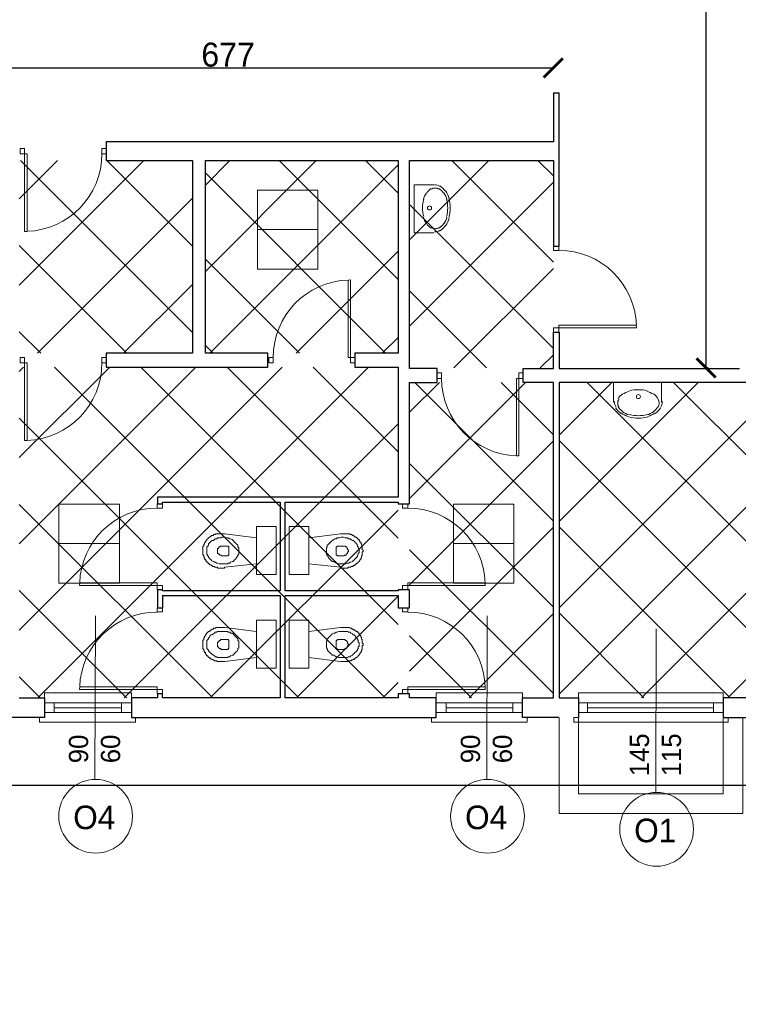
# Model space of a CAD drawing. Header units: centimetres. Extents: x -17621 to 77377, y -18613 to 66.
# Tile 13 of 173: x -15287 to -14538, y -14329 to -13304. Entities that reach past the tile are written whole.
import ezdxf

# ---------------------------------------------------------------- set-up
doc = ezdxf.new("R2010")
doc.units = ezdxf.units.CM
doc.layers.add('0-wymiarowanie rys.CAD', color=5, linetype='Continuous', lineweight=0, true_color=0x0000ff)
for name, color, linetype, lineweight in [('a_drzwi i okna', 2, 'Continuous', 0), ('a_inwentaryzacja', 141, 'Continuous', 0), ('a_wymiarowanie', 211, 'Continuous', 0), ('drzwi', 2, 'Continuous', 0), ('pomieszczenia', 191, 'Continuous', 5)]:
    doc.layers.add(name, color=color, linetype=linetype, lineweight=lineweight)
for name, color, linetype in [('PDF_A310 STOLARKA ZEWNĘTRZNA', 7, 'Continuous'), ('PDF_A720 MEBLE', 7, 'Continuous'), ('PDF_WIDOKOWA', 7, 'Continuous')]:
    doc.layers.add(name, color=color, linetype=linetype)
doc.styles.add('PDF Century Gothic', font='GOTHIC.TTF')
doc.dimstyles.new('ISO-25', dxfattribs={"dimtxt": 25, "dimasz": 20, "dimexe": 0.6, "dimexo": 0.375, "dimtad": 1, "dimdec": 0, "dimtxsty": 'PDF Century Gothic', "dimblk": 'ARCHTICK', "dimcen": 2.5, "dimadec": 1, "dimazin": 0, "dimtfac": 1, "dimtdec": 0, "dimtmove": 0, "dimatfit": 3, "dimldrblk": 'ARCHTICK', "dimfxl": 2, "dimfxlon": 1, "dimarcsym": 0})

# ---------------------------------------------------------------- blocks, each defined once
blk = doc.blocks.new('_ArchTick')
at = {"color": 0, "linetype": 'ByBlock', "const_width": 0.15}
blk.add_lwpolyline([(-0.5, -0.5), (0.5, 0.5)], dxfattribs=at)
blk = doc.blocks.new('*D360')
at = {"layer": 'a_wymiarowanie', "color": 0, "lineweight": -2, "transparency": 16777216}
for p, q in [((-15153.8, -16058.8), (-15153.8, -16061.4)), ((-15058.5, -16058.8), (-15058.5, -16061.4)), ((-15153.8, -16060.8), (-15058.5, -16060.8))]:
    blk.add_line(p, q, dxfattribs=at)
at = {"layer": 'Defpoints', "color": 0, "transparency": 16777216}
for p in [(-15058.5, 0), (-15153.8, -16019.3), (-15058.5, -16060.8)]:
    blk.add_point(p, dxfattribs=at)
at = {"layer": 'a_wymiarowanie', "color": 0, "lineweight": -2, "transparency": 16777216, "xscale": 20, "yscale": 20, "zscale": 20, "rotation": 180}
blk.add_blockref('_ArchTick', (-15153.8, -16060.8), dxfattribs=at)
at = {"layer": 'a_wymiarowanie', "color": 0, "lineweight": -2, "transparency": 16777216, "xscale": 20, "yscale": 20, "zscale": 20}
blk.add_blockref('_ArchTick', (-15058.5, -16060.8), dxfattribs=at)
at = {"layer": 'a_wymiarowanie', "color": 0, "transparency": 16777216, "insert": (-15106.1, -16047), "char_height": 25, "attachment_point": 5, "style": 'PDF Century Gothic'}
blk.add_mtext('95', dxfattribs=at)
blk = doc.blocks.new('*D387')
at = {"layer": 'a_wymiarowanie', "color": 0, "lineweight": -2, "transparency": 16777216}
for p, q in [((-14569.7, -11188.7), (-14572.3, -11188.7)), ((-14571.7, -13666.9), (-14571.7, -11188.7)), ((-14569.7, -13666.9), (-14572.3, -13666.9))]:
    blk.add_line(p, q, dxfattribs=at)
at = {"layer": 'Defpoints', "color": 0, "transparency": 16777216}
for p in [(-14571.7, -11188.7), (-14536.9, -11188.7), (-14536.9, -13666.9)]:
    blk.add_point(p, dxfattribs=at)
at = {"layer": 'a_wymiarowanie', "color": 0, "lineweight": -2, "transparency": 16777216, "xscale": 20, "yscale": 20, "zscale": 20}
for p, rotation in [((-14571.7, -11188.7), 90), ((-14571.7, -13666.9), 270)]:
    blk.add_blockref('_ArchTick', p, dxfattribs=dict(at, rotation=rotation))
at = {"layer": 'a_wymiarowanie', "color": 0, "transparency": 16777216, "insert": (-14585.5, -12427.8), "char_height": 25, "attachment_point": 5, "rotation": 90, "style": 'PDF Century Gothic'}
blk.add_mtext('2478', dxfattribs=at)
blk = doc.blocks.new('*D391')
at = {"layer": 'a_wymiarowanie', "color": 0, "lineweight": -2, "transparency": 16777216}
for p, q in [((-15408.2, -13352.7), (-15408.2, -13355.3)), ((-14730.8, -13352.7), (-14730.8, -13355.3)), ((-15408.2, -13354.7), (-14730.8, -13354.7))]:
    blk.add_line(p, q, dxfattribs=at)
at = {"layer": 'Defpoints', "color": 0, "transparency": 16777216}
for p in [(-15408.2, -13311.4), (-14730.8, -13311.4), (-14730.8, -13354.7)]:
    blk.add_point(p, dxfattribs=at)
at = {"layer": 'a_wymiarowanie', "color": 0, "lineweight": -2, "transparency": 16777216, "xscale": 20, "yscale": 20, "zscale": 20, "rotation": 180}
blk.add_blockref('_ArchTick', (-15408.2, -13354.7), dxfattribs=at)
at = {"layer": 'a_wymiarowanie', "color": 0, "lineweight": -2, "transparency": 16777216, "xscale": 20, "yscale": 20, "zscale": 20}
blk.add_blockref('_ArchTick', (-14730.8, -13354.7), dxfattribs=at)
at = {"layer": 'a_wymiarowanie', "color": 0, "transparency": 16777216, "insert": (-15069.5, -13341), "char_height": 25, "attachment_point": 5, "style": 'PDF Century Gothic'}
blk.add_mtext('677', dxfattribs=at)
blk = doc.blocks.new('*D1044')
at = {"layer": '0-wymiarowanie rys.CAD', "color": 0, "linetype": 'Continuous', "lineweight": -2, "transparency": 16777216}
for p, q in [((-15628, -14099.7), (-15628, -14102.3)), ((-12599.5, -14101.7), (-15628, -14101.7)), ((-12599.5, -14099.7), (-12599.5, -14102.3))]:
    blk.add_line(p, q, dxfattribs=at)
at = {"layer": 'Defpoints', "color": 0, "linetype": 'Continuous', "transparency": 16777216}
for p in [(-15628, -14030.7), (-12599.5, -14030.7), (-15628, -14101.7)]:
    blk.add_point(p, dxfattribs=at)
at = {"layer": '0-wymiarowanie rys.CAD', "color": 0, "linetype": 'Continuous', "lineweight": -2, "transparency": 16777216, "xscale": 20, "yscale": 20, "zscale": 20, "rotation": 180}
blk.add_blockref('_ArchTick', (-15628, -14101.7), dxfattribs=at)
at = {"layer": '0-wymiarowanie rys.CAD', "color": 0, "linetype": 'Continuous', "lineweight": -2, "transparency": 16777216, "xscale": 20, "yscale": 20, "zscale": 20}
blk.add_blockref('_ArchTick', (-12599.5, -14101.7), dxfattribs=at)
at = {"layer": '0-wymiarowanie rys.CAD', "color": 0, "linetype": 'Continuous', "lineweight": 0, "transparency": 16777216, "insert": (-14113.7, -14088), "char_height": 25, "attachment_point": 5, "style": 'PDF Century Gothic'}
blk.add_mtext('3028', dxfattribs=at)

msp = doc.modelspace()

# ---------------------------------------------------------------- hatches: boundary and pattern name
at = {"layer": 'a_inwentaryzacja', "linetype": 'Continuous', "lineweight": 5, "true_color": 0x636466, "transparency": 33554495}
h = msp.add_hatch(dxfattribs=at)
h.set_pattern_fill('ANSI37', color=251, scale=20)
h.paths.add_polyline_path([(-11942.7, -8735.2), (-9562.8, -8735.2), (-9562.8, -10514.9), (-11942.7, -10514.9)])
h.paths.add_polyline_path([(-14516.6, -10443.7), (-13890.1, -10443.7), (-13890.1, -11008.7), (-14516.6, -11008.7)])
h.paths.add_polyline_path([(-14516.6, -11036.6), (-13890.1, -11036.6), (-13890.1, -11601.6), (-14516.6, -11601.6)])
h.paths.add_polyline_path([(-14516.6, -11621.1), (-13890.1, -11621.1), (-13890.1, -12231), (-14516.6, -12231)])
h.paths.add_polyline_path([(-14516.6, -12251.4), (-14216.9, -12251.4), (-14216.9, -12669.6), (-14516.6, -12669.6)])
h.paths.add_polyline_path([(-14206.7, -12251.4), (-13890.1, -12251.4), (-13890.1, -12833.3), (-14206.7, -12833.3)])
h.paths.add_polyline_path([(-14516.6, -12681.5), (-14216.9, -12681.5), (-14216.9, -12833.3), (-14516.6, -12833.3)])
h.paths.add_polyline_path([(-15607.6, -12251.4), (-15607.6, -12831.3), (-15046.6, -12831.3), (-15046.6, -12431.7), (-14730.8, -12431.7), (-14730.8, -12251.4)])
h.paths.add_polyline_path([(-15034.7, -12443.6), (-14730.8, -12443.6), (-14730.8, -12831.3), (-15034.7, -12831.3)], flags=17)
h.paths.add_polyline_path([(-15607.6, -12851.6), (-14730.8, -12851.6), (-14730.8, -13111.3), (-15607.6, -13111.3)])
h.paths.add_polyline_path([(-15607.6, -11651.1), (-14730.8, -11651.1), (-14730.8, -12231), (-15607.6, -12231)])
h.paths.add_polyline_path([(-15607.6, -11343.7), (-14730.8, -11343.7), (-14730.8, -11631.6), (-15607.6, -11631.6)])
h.paths.add_polyline_path([(-15106.7, -13651.7), (-15287, -13651.7), (-15287, -13451.1), (-15106.7, -13451.1)])
h.paths.add_polyline_path([(-15093.2, -13451.1), (-14892.5, -13451.1), (-14892.5, -13651.7), (-15093.2, -13651.7)])
h.paths.add_polyline_path([(-14880.6, -13451.1), (-14730.8, -13451.1), (-14730.8, -13666.9), (-14880.6, -13666.9)])
h.paths.add_polyline_path([(-14892.5, -13666.1), (-15287, -13666.1), (-15287, -14010.4), (-14892.5, -14010.4)])
h.paths.add_polyline_path([(-14880.6, -13682.1), (-14730.8, -13682.1), (-14730.8, -14010.4), (-14880.6, -14010.4)])
h.paths.add_polyline_path([(-13537.5, -13682.1), (-14724.9, -13682.1), (-14724.9, -14010.4), (-13537.5, -14010.4)])
h.paths.add_polyline_path([(-12653.2, -11036.6), (-13885, -11036.6), (-13885, -11601.6), (-12653.2, -11601.6)])
h.paths.add_polyline_path([(-13885, -10443.7), (-12663.2, -10443.7), (-12663.2, -11008.7), (-13885, -11008.7)])
h.paths.add_polyline_path([(-13885, -11621.1), (-13174.6, -11621.1), (-13174.6, -12231), (-13885, -12231)])
h.paths.add_polyline_path([(-13169.5, -11621.1), (-12663.2, -11621.1), (-12663.2, -12231), (-13169.5, -12231)])
h.paths.add_polyline_path([(-13461.6, -12251.4), (-12648.2, -12251.4), (-12648.2, -12461.2), (-13461.6, -12461.2)])
h.paths.add_polyline_path([(-13878.2, -12251.4), (-13466.7, -12251.4), (-13466.7, -12833.3), (-13878.2, -12833.3)])
h.paths.add_polyline_path([(-13461.6, -12466.4), (-12868.1, -12466.4), (-12868.1, -12833.3), (-13461.6, -12833.3)])
h.paths.add_polyline_path([(-12856.3, -12466.4), (-12648.2, -12466.4), (-12648.2, -12833.3), (-12856.3, -12833.3)])
h.paths.add_polyline_path([(-14258.9, -12853.6), (-13890.1, -12853.6), (-13890.1, -13431.6), (-14258.9, -13431.6)])
h.paths.add_polyline_path([(-13878.2, -12853.6), (-13283, -12853.6), (-13283, -13431.6), (-13878.2, -13431.6)])
h.paths.add_polyline_path([(-13277.9, -12853.6), (-12648.2, -12853.6), (-12648.2, -13431.6), (-13277.9, -13431.6)])
h.paths.add_polyline_path([(-9236.8, -15998), (-8361.4, -15998), (-8361.4, -16573.6), (-9236.8, -16573.6)])
h.paths.add_polyline_path([(-8043, -15998), (-7163.3, -15998), (-7163.3, -16573.6), (-8043, -16573.6)])
h.paths.add_polyline_path([(-8336.8, -15998), (-8054.9, -15998), (-8054.9, -16573.6), (-8336.8, -16573.6)])
h.paths.add_polyline_path([(-8631.4, -15413.6), (-8054.9, -15413.6), (-8054.9, -15698.1), (-8631.4, -15698.1)])
h.paths.add_polyline_path([(-9230.9, -15413.6), (-8655.1, -15413.6), (-8655.1, -15698.1), (-9230.9, -15698.1)])
h.paths.add_polyline_path([(-9831.2, -15413.6), (-9255.4, -15413.6), (-9255.4, -15698.1), (-9831.2, -15698.1)])
h.paths.add_polyline_path([(-10437.4, -15413.6), (-9854.9, -15413.6), (-9854.9, -15698.1), (-10437.4, -15698.1)])
h.paths.add_polyline_path([(-9287.7, -15590.6), (-9287.7, -15520.2), (-9341.7, -15520.2), (-9341.7, -15590.6)], flags=16)
h.paths.add_polyline_path([(-10437.4, -12370.7), (-9854.9, -12370.7), (-9854.9, -12655.2), (-10437.4, -12655.2)])
h.paths.add_polyline_path([(-9831.2, -12370.7), (-9255.4, -12370.7), (-9255.4, -12655.2), (-9831.2, -12655.2)])
h.paths.add_polyline_path([(-9230.9, -12370.7), (-8650.1, -12370.7), (-8650.1, -12655.2), (-9230.9, -12655.2)])
h.paths.add_polyline_path([(-9236.8, -12955.1), (-8361.4, -12955.1), (-8361.4, -13531.5), (-9236.8, -13531.5)])
h.paths.add_polyline_path([(-8336.8, -12955.1), (-8054.9, -12955.1), (-8054.9, -13531.5), (-8336.8, -13531.5)])
h.paths.add_polyline_path([(-8043, -12955.1), (-7161.9, -12955.1), (-7161.9, -13531.7), (-8043, -13531.7)])
h.paths.add_polyline_path([(-3821.8, -15182.8), (-3577.7, -15182.8), (-3577.7, -15313.5), (-3821.8, -15313.5)])

# ---------------------------------------------------------------- linework, layer by layer
at = {"layer": 'a_drzwi i okna'}
for p, q in [((-15207.7, -13925), (-15208.2, -14095.1)), ((-14799.6, -13925), (-14800.1, -14095.1)), ((-14623.6, -13938.6), (-14624, -14108.7))]:
    msp.add_line(p, q, dxfattribs=at)
for centre in [(-15207.5, -14133.6), (-14799.4, -14133.6), (-14623.3, -14147.2)]:
    msp.add_circle(centre, 38.4, dxfattribs=at)
at = {"layer": 'a_inwentaryzacja', "linetype": 'Continuous', "lineweight": 25}
msp.add_line((-14730.8, -13380.7), (-14724.9, -13380.7), dxfattribs=at)
at = {"layer": 'a_inwentaryzacja', "lineweight": 25}
for p, q in [((-14730.8, -13380.7), (-14730.8, -13431.6)), ((-14724.9, -13540.1), (-14724.9, -13380.7)), ((-14730.8, -13431.6), (-15196.5, -13431.6)), ((-15196.5, -13431.6), (-15196.5, -13451.1)), ((-15196.5, -13451.1), (-15106.7, -13451.1)), ((-15106.7, -13451.1), (-15106.7, -13651.7)), ((-15093.2, -13651.7), (-15093.2, -13451.1)), ((-15093.2, -13451.1), (-14892.5, -13451.1)), ((-14892.5, -13451.1), (-14892.5, -13651.7)), ((-14880.6, -13667.7), (-14880.6, -13451.1)), ((-14880.6, -13451.1), (-14730.8, -13451.1)), ((-14730.8, -13451.1), (-14730.8, -13540.1)), ((-14730.8, -13540.1), (-14724.9, -13540.1)), ((-14730.8, -13667.7), (-14730.8, -13629.7)), ((-14730.8, -13629.7), (-14724.9, -13629.7)), ((-14724.9, -13629.7), (-14724.9, -13667.7)), ((-15106.7, -13651.7), (-15196.5, -13651.7)), ((-15196.5, -13651.7), (-15196.5, -13666.1)), ((-15028, -13651.7), (-15093.2, -13651.7)), ((-15028, -13666.1), (-15028, -13651.7)), ((-14892.5, -13651.7), (-14937.4, -13651.7)), ((-14937.4, -13651.7), (-14937.4, -13666.1)), ((-15196.5, -13666.1), (-15028, -13666.1)), ((-14937.4, -13666.1), (-14892.5, -13666.1)), ((-14892.5, -13666.1), (-14892.5, -13801.6)), ((-14851.9, -13667.7), (-14880.6, -13667.7)), ((-14851.9, -13682.1), (-14851.9, -13667.7)), ((-14762.1, -13682.1), (-14762.1, -13667.7)), ((-14762.1, -13667.7), (-14730.8, -13667.7)), ((-14730.8, -13667.7), (-14730.8, -13666.1)), ((-14724.9, -13666.1), (-14724.9, -13667.7)), ((-14724.9, -13667.7), (-14536.9, -13667.7)), ((-14880.6, -13808.4), (-14880.6, -13682.1)), ((-14880.6, -13682.1), (-14851.9, -13682.1)), ((-14730.8, -13682.1), (-14762.1, -13682.1)), ((-14730.8, -14010.4), (-14730.8, -13682.1)), ((-14454.8, -13682.1), (-14724.9, -13682.1)), ((-14724.9, -13682.1), (-14724.9, -14010.4)), ((-14892.5, -13801.6), (-15143.1, -13801.6)), ((-15143.1, -13801.6), (-15143.1, -13808.4)), ((-15143.1, -13808.4), (-15138, -13808.4)), ((-15138, -13808.4), (-15138, -13806.7)), ((-15138, -13806.7), (-15015.3, -13806.7)), ((-15015.3, -13806.7), (-15015.3, -13899)), ((-15010.2, -13899), (-15010.2, -13806.7)), ((-15010.2, -13806.7), (-14892.5, -13806.7)), ((-14892.5, -13806.7), (-14892.5, -13808.4)), ((-14892.5, -13808.4), (-14880.6, -13808.4)), ((-15138, -13898), (-15143.1, -13898)), ((-15143.1, -13898), (-15143.1, -13916.6)), ((-15137.7, -13899), (-15137.7, -13898)), ((-15015.3, -13899), (-15137.7, -13899)), ((-15137.7, -13904), (-15015.3, -13904)), ((-15137.7, -13904), (-15137.7, -13916.6)), ((-15015.3, -13904), (-15015.3, -14010.4)), ((-14892.5, -13899), (-15010.2, -13899)), ((-15010.2, -14010.4), (-15010.2, -13904)), ((-15010.2, -13904), (-14892.5, -13904)), ((-14880.6, -13898), (-14892.5, -13898)), ((-14892.5, -13898), (-14892.5, -13899)), ((-14892.5, -13904), (-14892.5, -13916.6)), ((-14880.6, -13916.6), (-14880.6, -13898)), ((-15143.1, -13916.6), (-15138, -13916.6)), ((-14892.5, -13916.6), (-14880.6, -13916.6)), ((-15138, -14006.2), (-15143.1, -14006.2)), ((-15143.1, -14006.2), (-15143.1, -14010.4)), ((-15138, -14010.4), (-15138, -14006.2)), ((-14880.6, -14006.2), (-14892.5, -14006.2)), ((-14892.5, -14006.2), (-14892.5, -14010.4)), ((-14880.6, -14010.4), (-14880.6, -14006.2)), ((-15287, -14010.4), (-15260.8, -14010.4)), ((-15260.8, -14010.4), (-15260.8, -14030.7)), ((-15143.1, -14010.4), (-15170.2, -14010.4)), ((-15170.2, -14010.4), (-15170.2, -14030.7)), ((-15015.3, -14010.4), (-15138, -14010.4)), ((-14892.5, -14010.4), (-15010.2, -14010.4)), ((-14852.7, -14010.4), (-14880.6, -14010.4)), ((-14852.7, -14030.7), (-14852.7, -14010.4)), ((-14763, -14030.7), (-14763, -14010.4)), ((-14763, -14010.4), (-14730.8, -14010.4)), ((-14724.9, -14010.4), (-14707.1, -14010.4)), ((-14707.1, -14010.4), (-14704.5, -14010.4)), ((-14704.5, -14010.4), (-14704.5, -14030.7)), ((-15260.8, -14030.7), (-15312.4, -14030.7)), ((-15170.2, -14030.7), (-14852.7, -14030.7)), ((-14724.9, -14030.7), (-14763, -14030.7))]:
    msp.add_line(p, q, dxfattribs=at)
msp.add_lwpolyline([(-14553.8, -14030.7), (-14404.8, -14030.7), (-14404.8, -14010.4), (-14553.8, -14010.4)], close=True, dxfattribs=at)
at = {"layer": 'drzwi'}
for points in [[(-15281.6, -13444.2), (-15286.1, -13444.2), (-15286.1, -13438.5), (-15281.6, -13438.5), (-15281.6, -13444.2), (-15278.9, -13444.2), (-15278.9, -13524.8), (-15281.6, -13524.8), (-15281.6, -13444.2)], [(-14941.9, -13656.1), (-14937.4, -13656.1), (-14937.4, -13661.8), (-14941.9, -13661.8), (-14941.9, -13656.1), (-14944.5, -13656.1), (-14944.5, -13575.5), (-14941.9, -13575.4), (-14941.9, -13656.1)], [(-14725, -13625.2), (-14725, -13629.7), (-14730.7, -13629.7), (-14730.7, -13625.2), (-14725, -13625.2), (-14725, -13622.6), (-14644.4, -13622.6), (-14644.3, -13625.2), (-14725, -13625.2)], [(-15281.6, -13661.8), (-15286.1, -13661.8), (-15286.1, -13656.1), (-15281.6, -13656.1), (-15281.6, -13661.8), (-15278.9, -13661.8), (-15278.9, -13742.4), (-15281.6, -13742.4), (-15281.6, -13661.8)], [(-14766.6, -13677.8), (-14762.1, -13677.8), (-14762.1, -13672.1), (-14766.6, -13672.1), (-14766.6, -13677.8), (-14769.3, -13677.8), (-14769.3, -13758.4), (-14766.6, -13758.4), (-14766.6, -13677.8)], [(-15143.4, -13893.5), (-15143.4, -13898), (-15137.7, -13898), (-15137.7, -13893.5), (-15143.4, -13893.5), (-15143.4, -13890.8), (-15224, -13890.8), (-15224.1, -13893.5), (-15143.4, -13893.5)], [(-14882.3, -13893.5), (-14882.3, -13898), (-14888, -13898), (-14888, -13893.5), (-14882.3, -13893.5), (-14882.3, -13890.8), (-14801.7, -13890.8), (-14801.7, -13893.5), (-14882.3, -13893.5)], [(-15143.4, -14001.7), (-15143.4, -14006.2), (-15137.7, -14006.2), (-15137.7, -14001.7), (-15143.4, -14001.7), (-15143.4, -13999), (-15224, -13999), (-15224.1, -14001.7), (-15143.4, -14001.7)], [(-14882.3, -14001.7), (-14882.3, -14006.2), (-14888, -14006.2), (-14888, -14001.7), (-14882.3, -14001.7), (-14882.3, -13999), (-14801.7, -13999), (-14801.7, -14001.7), (-14882.3, -14001.7)]]:
    msp.add_lwpolyline(points, dxfattribs=at)
for points in [[(-15200.9, -13444.2), (-15196.5, -13444.2), (-15196.5, -13438.5), (-15200.9, -13438.5)], [(-14725, -13544.6), (-14725, -13540.1), (-14730.7, -13540.1), (-14730.7, -13544.6)], [(-15200.9, -13661.8), (-15196.5, -13661.8), (-15196.5, -13656.1), (-15200.9, -13656.1)], [(-15022.5, -13656.1), (-15027, -13656.1), (-15027, -13661.8), (-15022.5, -13661.8)], [(-14847.2, -13677.8), (-14851.7, -13677.8), (-14851.7, -13672.1), (-14847.2, -13672.1)], [(-15143.4, -13812.9), (-15143.4, -13808.4), (-15137.7, -13808.4), (-15137.7, -13812.9)], [(-14882.3, -13812.9), (-14882.3, -13808.4), (-14888, -13808.4), (-14888, -13812.9)], [(-15143.4, -13921), (-15143.4, -13916.6), (-15137.7, -13916.6), (-15137.7, -13921)], [(-14882.3, -13921), (-14882.3, -13916.6), (-14888, -13916.6), (-14888, -13921)]]:
    msp.add_lwpolyline(points, close=True, dxfattribs=at)
for centre, start, end in [((-15281.5, -13444.3), 271.8363, 0.1055), ((-14724.8, -13625.1), 1.8363, 90.1055), ((-14942, -13655.9), 91.8363, 180.1055), ((-15281.5, -13661.9), 271.8363, 0.1055), ((-14766.7, -13677.9), 179.8945, 268.1637), ((-15143.6, -13893.4), 89.8945, 178.1637), ((-14882.2, -13893.4), 1.8363, 90.1055), ((-15143.6, -14001.6), 89.8945, 178.1637), ((-14882.2, -14001.6), 1.8363, 90.1055)]:
    msp.add_arc(centre, 80.5, start, end, dxfattribs=at)
at = {"layer": 'PDF_A310 STOLARKA ZEWNĘTRZNA', "lineweight": 5}
for points in [[(-15260.8, -14005.3), (-15260.8, -14030.7), (-15265.9, -14030.7), (-15265.9, -14035.8), (-15170.2, -14035.8), (-15166, -14035.8), (-15166, -14030.7), (-15170.2, -14030.7), (-15170.2, -14005.3)], [(-14852.7, -14005.3), (-14852.7, -14030.7), (-14857.8, -14030.7), (-14857.8, -14035.8), (-14763, -14035.8), (-14757.9, -14035.8), (-14757.9, -14030.7), (-14763, -14030.7), (-14763, -14005.3)], [(-14704.5, -14005.3), (-14704.5, -14030.7), (-14709.6, -14030.7), (-14709.6, -14035.8), (-14553.8, -14035.8), (-14548.8, -14035.8), (-14548.8, -14030.7), (-14553.8, -14030.7), (-14553.8, -14005.3)], [(-15260.8, -14015.5), (-15250.6, -14015.5), (-15180.4, -14015.5), (-15170.2, -14015.5), (-15170.2, -14025.7), (-15180.4, -14025.7), (-15250.6, -14025.7), (-15260.8, -14025.7)], [(-14852.7, -14015.5), (-14842.5, -14015.5), (-14773.1, -14015.5), (-14763, -14015.5), (-14763, -14025.7), (-14773.1, -14025.7), (-14842.5, -14025.7), (-14852.7, -14025.7)], [(-14704.5, -14015.5), (-14695.2, -14015.5), (-14564, -14015.5), (-14553.8, -14015.5), (-14553.8, -14025.7), (-14564, -14025.7), (-14695.2, -14025.7), (-14704.5, -14025.7)]]:
    msp.add_lwpolyline(points, close=True, dxfattribs=at)
for points in [[(-15250.6, -14025.7), (-15250.6, -14015.5)], [(-15180.4, -14025.7), (-15180.4, -14015.5)], [(-14842.5, -14025.7), (-14842.5, -14015.5)], [(-14773.1, -14025.7), (-14773.1, -14015.5)], [(-14695.2, -14025.7), (-14695.2, -14015.5)], [(-14564, -14025.7), (-14564, -14015.5)], [(-15250.6, -14020.6), (-15180.4, -14020.6)], [(-14842.5, -14020.6), (-14773.1, -14020.6)], [(-14695.2, -14020.6), (-14564, -14020.6)]]:
    msp.add_lwpolyline(points, dxfattribs=at)
at = {"layer": 'PDF_A720 MEBLE', "lineweight": 0}
for points in [[(-14855.2, -13476.5), (-14875.6, -13476.5), (-14875.6, -13526.4), (-14855.2, -13526.4)], [(-14668.1, -13702.5), (-14668.1, -13682.1), (-14618.2, -13682.1), (-14618.2, -13702.5)]]:
    msp.add_lwpolyline(points, dxfattribs=at)
for points in [[(-14849.7, -13480.9, 0.138478), (-14853.9, -13479.7, 0.138478), (-14858.1, -13480.9)], [(-14865.8, -13491.4, 0.068248), (-14867, -13500.5, 0.068272), (-14865.8, -13509.5)], [(-14842, -13509.4, 0.068272), (-14840.8, -13500.4, 0.068272), (-14842, -13491.4)], [(-14839.6, -13510.4, 0.068273), (-14838.2, -13500.4, 0.068273), (-14839.6, -13490.5)], [(-14858.1, -13520.8, 0.138478), (-14853.9, -13522, 0.138478), (-14849.7, -13520.8)], [(-14633.2, -13690.8, 0.068272), (-14642.2, -13689.6, 0.068272), (-14651.2, -13690.8)], [(-14662.6, -13699.4, 0.138479), (-14663.8, -13703.6, 0.138478), (-14662.6, -13707.8)], [(-14621.8, -13707.8, 0.138478), (-14620.6, -13703.6, 0.138478), (-14621.8, -13699.4)], [(-14652.1, -13717.9, 0.068248), (-14642.2, -13719.2, 0.068273), (-14632.3, -13717.9)], [(-14651.2, -13715.5, 0.068248), (-14642.2, -13716.7, 0.068272), (-14633.2, -13715.5)]]:
    msp.add_lwpolyline(points, format="xyb", dxfattribs=at)
for points in [[(-15039.8, -13832.1), (-15039.8, -13882), (-15019.5, -13882), (-15019.5, -13832.1)], [(-14985.6, -13832.1), (-14985.6, -13882), (-15006, -13882), (-15006, -13832.1)], [(-15039.8, -13871), (-15072.8, -13874.4), (-15073.7, -13875.3), (-15074.5, -13875.3), (-15075.4, -13875.3), (-15076.2, -13875.3), (-15077.1, -13875.3), (-15077.9, -13875.3), (-15078.8, -13875.3), (-15079.6, -13875.3), (-15080.5, -13875.3), (-15080.5, -13874.4), (-15081.3, -13874.4), (-15082.2, -13874.4), (-15083, -13874.4), (-15083.8, -13874.4), (-15083.8, -13873.6), (-15084.7, -13873.6), (-15085.5, -13873.6), (-15086.4, -13872.7), (-15087.2, -13872.7), (-15087.2, -13871.9), (-15088.1, -13871.9), (-15088.9, -13871.9), (-15088.9, -13871), (-15089.8, -13871), (-15089.8, -13870.2), (-15090.6, -13870.2), (-15090.6, -13869.3), (-15091.5, -13869.3), (-15091.5, -13868.5), (-15092.3, -13868.5), (-15092.3, -13867.6), (-15093.2, -13866.8), (-15093.2, -13865.9), (-15094, -13865.9), (-15094, -13865.1), (-15094, -13864.3), (-15094.9, -13864.3), (-15094.9, -13863.4), (-15094.9, -13862.6), (-15094.9, -13861.7), (-15095.7, -13861.7), (-15095.7, -13860.9), (-15095.7, -13860), (-15095.7, -13859.2), (-15095.7, -13858.3), (-15095.7, -13857.5), (-15095.7, -13856.6), (-15095.7, -13855.8), (-15095.7, -13854.9), (-15095.7, -13854.1), (-15095.7, -13853.2), (-15095.7, -13852.4), (-15094.9, -13852.4), (-15094.9, -13851.6), (-15094.9, -13850.7), (-15094, -13849.9), (-15094, -13849), (-15093.2, -13848.2), (-15093.2, -13847.3), (-15092.3, -13847.3), (-15092.3, -13846.5), (-15091.5, -13845.6), (-15090.6, -13844.8), (-15089.8, -13843.9), (-15088.9, -13843.1), (-15088.1, -13843.1), (-15088.1, -13842.2), (-15087.2, -13842.2), (-15086.4, -13841.4), (-15085.5, -13841.4), (-15084.7, -13841.4), (-15084.7, -13840.5), (-15083.8, -13840.5), (-15083, -13840.5), (-15082.2, -13839.7), (-15081.3, -13839.7), (-15080.5, -13839.7), (-15079.6, -13839.7), (-15078.8, -13839.7), (-15077.9, -13839.7), (-15077.1, -13839.7), (-15076.2, -13839.7), (-15075.4, -13839.7), (-15074.5, -13839.7), (-15073.7, -13839.7), (-15072.8, -13839.7), (-15039.8, -13843.9)], [(-15058.4, -13857.5), (-15058.4, -13855.8), (-15058.4, -13854.9), (-15058.4, -13854.1), (-15059.3, -13853.2), (-15059.3, -13851.6), (-15060.1, -13850.7), (-15061, -13849.9), (-15061.8, -13849), (-15062.7, -13848.2), (-15063.5, -13847.3), (-15064.4, -13846.5), (-15065.2, -13845.6), (-15066.9, -13844.8), (-15067.8, -13844.8), (-15069.5, -13843.9), (-15070.3, -13843.9), (-15072, -13843.9), (-15072.8, -13843.1), (-15074.5, -13843.1), (-15076.2, -13843.1), (-15077.1, -13843.9), (-15078.8, -13843.9), (-15080.5, -13843.9), (-15081.3, -13844.8), (-15083, -13844.8), (-15083.8, -13845.6), (-15084.7, -13846.5), (-15086.4, -13846.5), (-15087.2, -13847.3), (-15088.1, -13848.2), (-15088.9, -13849), (-15089.8, -13849.9), (-15089.8, -13851.6), (-15090.6, -13852.4), (-15091.5, -13853.2), (-15091.5, -13854.1), (-15091.5, -13855.8), (-15091.5, -13856.6), (-15091.5, -13857.5), (-15091.5, -13859.2), (-15091.5, -13860), (-15091.5, -13860.9), (-15090.6, -13862.6), (-15089.8, -13863.4), (-15089.8, -13864.3), (-15088.9, -13865.1), (-15088.1, -13865.9), (-15087.2, -13866.8), (-15086.4, -13867.6), (-15084.7, -13868.5), (-15083.8, -13869.3), (-15083, -13869.3), (-15081.3, -13870.2), (-15080.5, -13870.2), (-15078.8, -13871), (-15077.1, -13871), (-15076.2, -13871), (-15074.5, -13871), (-15072.8, -13871), (-15072, -13871), (-15070.3, -13871), (-15069.5, -13870.2), (-15067.8, -13870.2), (-15066.9, -13869.3), (-15065.2, -13868.5), (-15064.4, -13868.5), (-15063.5, -13867.6), (-15062.7, -13866.8), (-15061.8, -13865.9), (-15061, -13865.1), (-15060.1, -13863.4), (-15059.3, -13862.6), (-15059.3, -13861.7), (-15058.4, -13860.9), (-15058.4, -13859.2), (-15058.4, -13858.3)], [(-14985.6, -13871), (-14952.6, -13874.4), (-14951.8, -13875.3), (-14950.9, -13875.3), (-14950.1, -13875.3), (-14949.2, -13875.3), (-14948.4, -13875.3), (-14947.5, -13875.3), (-14946.7, -13875.3), (-14945.8, -13875.3), (-14945, -13875.3), (-14944.1, -13874.4), (-14943.3, -13874.4), (-14942.5, -13874.4), (-14941.6, -13874.4), (-14941.6, -13873.6), (-14940.8, -13873.6), (-14939.9, -13873.6), (-14939.1, -13873.6), (-14939.1, -13872.7), (-14938.2, -13872.7), (-14937.4, -13871.9), (-14936.5, -13871.9), (-14936.5, -13871), (-14935.7, -13871), (-14935.7, -13870.2), (-14934.8, -13870.2), (-14934, -13869.3), (-14933.1, -13868.5), (-14933.1, -13867.6), (-14932.3, -13867.6), (-14932.3, -13866.8), (-14931.4, -13865.9), (-14931.4, -13865.1), (-14930.6, -13865.1), (-14930.6, -13864.3), (-14930.6, -13863.4), (-14930.6, -13862.6), (-14929.8, -13862.6), (-14929.8, -13861.7), (-14929.8, -13860.9), (-14929.8, -13860), (-14929.8, -13859.2), (-14929.8, -13858.3), (-14928.9, -13858.3), (-14928.9, -13857.5), (-14928.9, -13856.6), (-14929.8, -13855.8), (-14929.8, -13854.9), (-14929.8, -13854.1), (-14929.8, -13853.2), (-14929.8, -13852.4), (-14929.8, -13851.6), (-14930.6, -13851.6), (-14930.6, -13850.7), (-14930.6, -13849.9), (-14931.4, -13849), (-14931.4, -13848.2), (-14932.3, -13848.2), (-14932.3, -13847.3), (-14933.1, -13846.5), (-14933.1, -13845.6), (-14934, -13845.6), (-14934, -13844.8), (-14934.8, -13844.8), (-14934.8, -13843.9), (-14935.7, -13843.9), (-14935.7, -13843.1), (-14936.5, -13843.1), (-14937.4, -13843.1), (-14937.4, -13842.2), (-14938.2, -13842.2), (-14939.1, -13841.4), (-14939.9, -13841.4), (-14940.8, -13840.5), (-14941.6, -13840.5), (-14942.5, -13840.5), (-14942.5, -13839.7), (-14943.3, -13839.7), (-14944.1, -13839.7), (-14945, -13839.7), (-14945.8, -13839.7), (-14946.7, -13839.7), (-14947.5, -13839.7), (-14948.4, -13839.7), (-14949.2, -13839.7), (-14950.1, -13839.7), (-14950.9, -13839.7), (-14951.8, -13839.7), (-14952.6, -13839.7), (-14985.6, -13843.9)], [(-14967, -13857.5), (-14967, -13855.8), (-14967, -13854.9), (-14967, -13854.1), (-14966.2, -13853.2), (-14966.2, -13851.6), (-14965.3, -13850.7), (-14964.5, -13849.9), (-14963.6, -13849), (-14962.8, -13848.2), (-14961.9, -13847.3), (-14961.1, -13846.5), (-14959.4, -13845.6), (-14958.5, -13844.8), (-14956.8, -13844.8), (-14956, -13843.9), (-14954.3, -13843.9), (-14953.5, -13843.9), (-14951.8, -13843.1), (-14950.9, -13843.1), (-14949.2, -13843.1), (-14947.5, -13843.9), (-14946.7, -13843.9), (-14945, -13843.9), (-14944.1, -13844.8), (-14942.5, -13844.8), (-14941.6, -13845.6), (-14939.9, -13846.5), (-14939.1, -13846.5), (-14938.2, -13847.3), (-14937.4, -13848.2), (-14936.5, -13849), (-14935.7, -13849.9), (-14934.8, -13851.6), (-14934.8, -13852.4), (-14934, -13853.2), (-14934, -13854.1), (-14933.1, -13855.8), (-14933.1, -13856.6), (-14933.1, -13857.5), (-14933.1, -13859.2), (-14934, -13860), (-14934, -13860.9), (-14934.8, -13862.6), (-14934.8, -13863.4), (-14935.7, -13864.3), (-14936.5, -13865.1), (-14937.4, -13865.9), (-14938.2, -13866.8), (-14939.1, -13867.6), (-14939.9, -13868.5), (-14941.6, -13869.3), (-14942.5, -13869.3), (-14944.1, -13870.2), (-14945, -13870.2), (-14946.7, -13871), (-14947.5, -13871), (-14949.2, -13871), (-14950.9, -13871), (-14951.8, -13871), (-14953.5, -13871), (-14954.3, -13871), (-14956, -13870.2), (-14956.8, -13870.2), (-14958.5, -13869.3), (-14959.4, -13868.5), (-14961.1, -13868.5), (-14961.9, -13867.6), (-14962.8, -13866.8), (-14963.6, -13865.9), (-14964.5, -13865.1), (-14965.3, -13863.4), (-14966.2, -13862.6), (-14966.2, -13861.7), (-14967, -13860.9), (-14967, -13859.2), (-14967, -13858.3)], [(-15068.6, -13856.6), (-15068.6, -13854.1), (-15068.6, -13853.2), (-15069.5, -13852.4), (-15070.3, -13852.4), (-15075.4, -13852.4), (-15076.2, -13852.4), (-15077.1, -13852.4), (-15077.9, -13852.4), (-15077.9, -13853.2), (-15078.8, -13853.2), (-15079.6, -13854.1), (-15079.6, -13854.9), (-15080.5, -13854.9), (-15080.5, -13855.8), (-15080.5, -13856.6), (-15080.5, -13857.5), (-15080.5, -13858.3), (-15080.5, -13859.2), (-15080.5, -13860), (-15079.6, -13860), (-15079.6, -13860.9), (-15078.8, -13860.9), (-15077.9, -13861.7), (-15077.1, -13861.7), (-15076.2, -13862.6), (-15075.4, -13862.6), (-15070.3, -13862.6), (-15069.5, -13862.6), (-15069.5, -13861.7), (-15068.6, -13861.7), (-15068.6, -13860.9), (-15068.6, -13860)], [(-14956.8, -13856.6), (-14956.8, -13854.1), (-14956.8, -13853.2), (-14956, -13853.2), (-14956, -13852.4), (-14955.2, -13852.4), (-14954.3, -13852.4), (-14949.2, -13852.4), (-14948.4, -13852.4), (-14947.5, -13852.4), (-14946.7, -13853.2), (-14945.8, -13853.2), (-14945.8, -13854.1), (-14945, -13854.9), (-14945, -13855.8), (-14944.1, -13856.6), (-14944.1, -13857.5), (-14944.1, -13858.3), (-14945, -13858.3), (-14945, -13859.2), (-14945, -13860), (-14945.8, -13860), (-14945.8, -13860.9), (-14946.7, -13860.9), (-14946.7, -13861.7), (-14947.5, -13861.7), (-14948.4, -13861.7), (-14948.4, -13862.6), (-14949.2, -13862.6), (-14954.3, -13862.6), (-14955.2, -13862.6), (-14956, -13862.6), (-14956, -13861.7), (-14956.8, -13861.7), (-14956.8, -13860.9), (-14956.8, -13860)], [(-15039.8, -13968.4), (-15072.8, -13972.6), (-15073.7, -13972.6), (-15074.5, -13972.6), (-15075.4, -13972.6), (-15076.2, -13972.6), (-15077.1, -13972.6), (-15077.9, -13972.6), (-15078.8, -13972.6), (-15079.6, -13972.6), (-15080.5, -13972.6), (-15081.3, -13972.6), (-15081.3, -13971.8), (-15082.2, -13971.8), (-15083, -13971.8), (-15083.8, -13971.8), (-15084.7, -13970.9), (-15085.5, -13970.9), (-15086.4, -13970.1), (-15087.2, -13970.1), (-15088.1, -13969.2), (-15088.9, -13969.2), (-15088.9, -13968.4), (-15089.8, -13968.4), (-15089.8, -13967.5), (-15090.6, -13967.5), (-15090.6, -13966.7), (-15091.5, -13966.7), (-15091.5, -13965.9), (-15092.3, -13965.9), (-15092.3, -13965), (-15093.2, -13965), (-15093.2, -13964.2), (-15093.2, -13963.3), (-15094, -13963.3), (-15094, -13962.5), (-15094, -13961.6), (-15094.9, -13961.6), (-15094.9, -13960.8), (-15094.9, -13959.9), (-15095.7, -13959.1), (-15095.7, -13958.2), (-15095.7, -13957.4), (-15095.7, -13956.5), (-15095.7, -13955.7), (-15095.7, -13954.8), (-15095.7, -13954), (-15095.7, -13953.2), (-15095.7, -13952.3), (-15095.7, -13951.5), (-15095.7, -13950.6), (-15094.9, -13949.8), (-15094.9, -13948.9), (-15094.9, -13948.1), (-15094, -13947.2), (-15094, -13946.4), (-15093.2, -13945.5), (-15093.2, -13944.7), (-15092.3, -13944.7), (-15092.3, -13943.8), (-15091.5, -13943), (-15090.6, -13942.1), (-15089.8, -13941.3), (-15088.9, -13941.3), (-15088.9, -13940.5), (-15088.1, -13940.5), (-15087.2, -13939.6), (-15086.4, -13939.6), (-15086.4, -13938.8), (-15085.5, -13938.8), (-15084.7, -13938.8), (-15084.7, -13937.9), (-15083.8, -13937.9), (-15083, -13937.9), (-15082.2, -13937.9), (-15082.2, -13937.1), (-15081.3, -13937.1), (-15080.5, -13937.1), (-15079.6, -13937.1), (-15078.8, -13937.1), (-15077.9, -13937.1), (-15077.1, -13937.1), (-15076.2, -13937.1), (-15075.4, -13937.1), (-15074.5, -13937.1), (-15073.7, -13937.1), (-15072.8, -13937.1), (-15039.8, -13941.3)], [(-15039.8, -13929.4), (-15039.8, -13979.4), (-15019.5, -13979.4), (-15019.5, -13929.4)], [(-14985.6, -13929.4), (-14985.6, -13979.4), (-15006, -13979.4), (-15006, -13929.4)], [(-14985.6, -13968.4), (-14952.6, -13972.6), (-14951.8, -13972.6), (-14950.9, -13972.6), (-14950.1, -13972.6), (-14949.2, -13972.6), (-14948.4, -13972.6), (-14947.5, -13972.6), (-14946.7, -13972.6), (-14945.8, -13972.6), (-14945, -13972.6), (-14944.1, -13972.6), (-14943.3, -13971.8), (-14942.5, -13971.8), (-14941.6, -13971.8), (-14940.8, -13970.9), (-14939.9, -13970.9), (-14939.1, -13970.9), (-14939.1, -13970.1), (-14938.2, -13970.1), (-14937.4, -13970.1), (-14937.4, -13969.2), (-14936.5, -13969.2), (-14936.5, -13968.4), (-14935.7, -13968.4), (-14934.8, -13967.5), (-14934, -13966.7), (-14933.1, -13965.9), (-14933.1, -13965), (-14932.3, -13965), (-14932.3, -13964.2), (-14931.4, -13963.3), (-14931.4, -13962.5), (-14930.6, -13962.5), (-14930.6, -13961.6), (-14930.6, -13960.8), (-14929.8, -13959.9), (-14929.8, -13959.1), (-14929.8, -13958.2), (-14929.8, -13957.4), (-14929.8, -13956.5), (-14929.8, -13955.7), (-14928.9, -13955.7), (-14928.9, -13954.8), (-14928.9, -13954), (-14929.8, -13953.2), (-14929.8, -13952.3), (-14929.8, -13951.5), (-14929.8, -13950.6), (-14929.8, -13949.8), (-14930.6, -13948.9), (-14930.6, -13948.1), (-14930.6, -13947.2), (-14931.4, -13947.2), (-14931.4, -13946.4), (-14931.4, -13945.5), (-14932.3, -13945.5), (-14932.3, -13944.7), (-14933.1, -13943.8), (-14933.1, -13943), (-14934, -13943), (-14934, -13942.1), (-14934.8, -13942.1), (-14934.8, -13941.3), (-14935.7, -13941.3), (-14936.5, -13940.5), (-14937.4, -13940.5), (-14937.4, -13939.6), (-14938.2, -13939.6), (-14939.1, -13939.6), (-14939.1, -13938.8), (-14939.9, -13938.8), (-14940.8, -13938.8), (-14940.8, -13937.9), (-14941.6, -13937.9), (-14942.5, -13937.9), (-14943.3, -13937.1), (-14944.1, -13937.1), (-14945, -13937.1), (-14945.8, -13937.1), (-14946.7, -13937.1), (-14947.5, -13937.1), (-14948.4, -13937.1), (-14949.2, -13937.1), (-14950.1, -13937.1), (-14950.9, -13937.1), (-14951.8, -13937.1), (-14952.6, -13937.1), (-14985.6, -13941.3)], [(-15058.4, -13954.8), (-15058.4, -13954), (-15058.4, -13952.3), (-15058.4, -13951.5), (-15059.3, -13950.6), (-15059.3, -13948.9), (-15060.1, -13948.1), (-15061, -13947.2), (-15061.8, -13946.4), (-15062.7, -13945.5), (-15063.5, -13944.7), (-15064.4, -13943.8), (-15065.2, -13943), (-15066.9, -13943), (-15067.8, -13942.1), (-15069.5, -13942.1), (-15070.3, -13941.3), (-15072, -13941.3), (-15072.8, -13941.3), (-15074.5, -13941.3), (-15076.2, -13941.3), (-15077.1, -13941.3), (-15078.8, -13941.3), (-15080.5, -13941.3), (-15081.3, -13942.1), (-15083, -13942.1), (-15083.8, -13943), (-15084.7, -13943.8), (-15086.4, -13944.7), (-15087.2, -13944.7), (-15088.1, -13945.5), (-15088.9, -13947.2), (-15089.8, -13948.1), (-15089.8, -13948.9), (-15090.6, -13949.8), (-15091.5, -13950.6), (-15091.5, -13952.3), (-15091.5, -13953.2), (-15091.5, -13954), (-15091.5, -13955.7), (-15091.5, -13956.5), (-15091.5, -13957.4), (-15091.5, -13959.1), (-15090.6, -13959.9), (-15089.8, -13960.8), (-15089.8, -13961.6), (-15088.9, -13962.5), (-15088.1, -13963.3), (-15087.2, -13964.2), (-15086.4, -13965), (-15084.7, -13965.9), (-15083.8, -13966.7), (-15083, -13967.5), (-15081.3, -13967.5), (-15080.5, -13968.4), (-15078.8, -13968.4), (-15077.1, -13968.4), (-15076.2, -13968.4), (-15074.5, -13968.4), (-15072.8, -13968.4), (-15072, -13968.4), (-15070.3, -13968.4), (-15069.5, -13967.5), (-15067.8, -13967.5), (-15066.9, -13966.7), (-15065.2, -13965.9), (-15064.4, -13965.9), (-15063.5, -13965), (-15062.7, -13964.2), (-15061.8, -13963.3), (-15061, -13962.5), (-15060.1, -13961.6), (-15059.3, -13959.9), (-15059.3, -13959.1), (-15058.4, -13958.2), (-15058.4, -13957.4), (-15058.4, -13955.7)], [(-14967, -13954.8), (-14967, -13954), (-14967, -13952.3), (-14967, -13951.5), (-14966.2, -13950.6), (-14966.2, -13948.9), (-14965.3, -13948.1), (-14964.5, -13947.2), (-14963.6, -13946.4), (-14962.8, -13945.5), (-14961.9, -13944.7), (-14961.1, -13943.8), (-14959.4, -13943), (-14958.5, -13943), (-14956.8, -13942.1), (-14956, -13942.1), (-14954.3, -13941.3), (-14953.5, -13941.3), (-14951.8, -13941.3), (-14950.9, -13941.3), (-14949.2, -13941.3), (-14947.5, -13941.3), (-14946.7, -13941.3), (-14945, -13941.3), (-14944.1, -13942.1), (-14942.5, -13942.1), (-14941.6, -13943), (-14939.9, -13943.8), (-14939.1, -13944.7), (-14938.2, -13944.7), (-14937.4, -13945.5), (-14936.5, -13947.2), (-14935.7, -13948.1), (-14934.8, -13948.9), (-14934.8, -13949.8), (-14934, -13950.6), (-14934, -13952.3), (-14933.1, -13953.2), (-14933.1, -13954), (-14933.1, -13955.7), (-14933.1, -13956.5), (-14934, -13957.4), (-14934, -13959.1), (-14934.8, -13959.9), (-14934.8, -13960.8), (-14935.7, -13961.6), (-14936.5, -13962.5), (-14937.4, -13963.3), (-14938.2, -13964.2), (-14939.1, -13965), (-14939.9, -13965.9), (-14941.6, -13966.7), (-14942.5, -13967.5), (-14944.1, -13967.5), (-14945, -13968.4), (-14946.7, -13968.4), (-14947.5, -13968.4), (-14949.2, -13968.4), (-14950.9, -13968.4), (-14951.8, -13968.4), (-14953.5, -13968.4), (-14954.3, -13968.4), (-14956, -13967.5), (-14956.8, -13967.5), (-14958.5, -13966.7), (-14959.4, -13965.9), (-14961.1, -13965.9), (-14961.9, -13965), (-14962.8, -13964.2), (-14963.6, -13963.3), (-14964.5, -13962.5), (-14965.3, -13961.6), (-14966.2, -13959.9), (-14966.2, -13959.1), (-14967, -13958.2), (-14967, -13957.4), (-14967, -13955.7)], [(-15068.6, -13954.8), (-15068.6, -13951.5), (-15068.6, -13950.6), (-15069.5, -13949.8), (-15070.3, -13949.8), (-15075.4, -13949.8), (-15076.2, -13949.8), (-15077.1, -13949.8), (-15077.9, -13950.6), (-15078.8, -13950.6), (-15078.8, -13951.5), (-15079.6, -13951.5), (-15079.6, -13952.3), (-15080.5, -13952.3), (-15080.5, -13953.2), (-15080.5, -13954), (-15080.5, -13954.8), (-15080.5, -13955.7), (-15080.5, -13956.5), (-15080.5, -13957.4), (-15079.6, -13957.4), (-15079.6, -13958.2), (-15078.8, -13958.2), (-15078.8, -13959.1), (-15077.9, -13959.1), (-15077.1, -13959.1), (-15077.1, -13959.9), (-15076.2, -13959.9), (-15075.4, -13959.9), (-15070.3, -13959.9), (-15069.5, -13959.9), (-15069.5, -13959.1), (-15068.6, -13959.1), (-15068.6, -13958.2), (-15068.6, -13957.4)], [(-14956.8, -13954.8), (-14956.8, -13951.5), (-14956.8, -13950.6), (-14956, -13950.6), (-14956, -13949.8), (-14955.2, -13949.8), (-14954.3, -13949.8), (-14949.2, -13949.8), (-14948.4, -13949.8), (-14947.5, -13949.8), (-14947.5, -13950.6), (-14946.7, -13950.6), (-14945.8, -13951.5), (-14945, -13952.3), (-14945, -13953.2), (-14945, -13954), (-14944.1, -13954), (-14944.1, -13954.8), (-14944.1, -13955.7), (-14945, -13955.7), (-14945, -13956.5), (-14945, -13957.4), (-14945.8, -13958.2), (-14946.7, -13959.1), (-14947.5, -13959.1), (-14948.4, -13959.9), (-14949.2, -13959.9), (-14954.3, -13959.9), (-14955.2, -13959.9), (-14956, -13959.9), (-14956, -13959.1), (-14956.8, -13959.1), (-14956.8, -13958.2), (-14956.8, -13957.4)]]:
    msp.add_lwpolyline(points, close=True, dxfattribs=at)
for centre in [(-14859.8, -13500.4), (-14642.2, -13696.8)]:
    msp.add_circle(centre, 2.12, dxfattribs=at)
for centre, radius, start, end in [((-14854.7, -13487.7), 11.4, 58.4711, 90.0072), ((-14843.7, -13497.9), 23.3, 145.9936, 164.3902), ((-14849.7, -13493.7), 15.7, 121.549, 145.9936), ((-14858.1, -13493.7), 15.7, 34.0263, 58.4712), ((-14859, -13493.7), 19, 34.0265, 58.471), ((-14864, -13497.9), 23.3, 15.6299, 34.0264), ((-14864.9, -13497.9), 26.7, 15.6298, 34.0265), ((-14843.7, -13503.8), 23.3, 195.6299, 214.0264), ((-14849.7, -13508.1), 15.7, 214.0263, 238.4712), ((-14858.1, -13508.1), 15.7, 301.5434, 325.9882), ((-14864, -13503.8), 23.3, 325.9881, 344.3847), ((-14864.9, -13503.8), 26.7, 325.9881, 344.3848), ((-14854.7, -13514), 11.4, 270.0073, 301.5434), ((-14859, -13508.1), 19, 301.5435, 325.988), ((-14645.6, -13713.7), 23.3, 105.6153, 124.0119), ((-14639.7, -13713.7), 23.3, 55.9736, 74.3701), ((-14655.8, -13701.9), 11.4, 179.9982, 211.5344), ((-14649.8, -13707), 15.7, 124.0118, 148.4566), ((-14635.4, -13707), 15.7, 31.5288, 55.9737), ((-14628.7, -13701.9), 11.4, 328.4566, 359.9927), ((-14649.8, -13698.5), 19, 211.5345, 235.9791), ((-14649.8, -13699.3), 15.7, 211.5344, 235.979), ((-14635.4, -13699.3), 15.7, 304.0118, 328.4566), ((-14635.4, -13698.5), 19, 304.012, 328.4565), ((-14645.6, -13691.7), 26.7, 235.9791, 254.3756), ((-14645.6, -13693.4), 23.3, 235.979, 254.3756), ((-14639.7, -13693.4), 23.3, 285.6153, 304.0119), ((-14639.7, -13691.7), 26.7, 285.6152, 304.0119)]:
    msp.add_arc(centre, radius, start, end, dxfattribs=at)
at = {"layer": 'PDF_WIDOKOWA', "lineweight": 5}
for points in [[(-14724.9, -14031.6), (-14724.9, -14130.6), (-14533.5, -14130.6), (-14533.5, -14031.6)], [(-14704.5, -14031.6), (-14704.5, -14110.3), (-14553.8, -14110.3), (-14553.8, -14031.6)]]:
    msp.add_lwpolyline(points, dxfattribs=at)
at = {"layer": 'pomieszczenia'}
for p, q in [((-15039, -13523), (-14975.9, -13523)), ((-15245.8, -13849.8), (-15182.7, -13849.8)), ((-14834.9, -13849.8), (-14771.8, -13849.8))]:
    msp.add_line(p, q, dxfattribs=at)
for points in [[(-15039, -13481.9), (-14975.9, -13481.9), (-14975.9, -13564.2), (-15039, -13564.2)], [(-15245.8, -13808.6), (-15182.7, -13808.6), (-15182.7, -13890.9), (-15245.8, -13890.9)], [(-14834.9, -13808.6), (-14771.8, -13808.6), (-14771.8, -13890.9), (-14834.9, -13890.9)]]:
    msp.add_lwpolyline(points, close=True, dxfattribs=at)

# ---------------------------------------------------------------- texts
at = {"layer": 'a_drzwi i okna', "char_height": 20, "attachment_point": 1, "rotation": 90, "style": 'PDF Century Gothic'}
for s, insert in [('90\\P60', (-15235.3, -14078.4)), ('90\\P60', (-14827.2, -14078.4)), ('145\\P115', (-14651.2, -14092))]:
    msp.add_mtext_dynamic_manual_height_columns(s, width=179.816, gutter_width=12.5, heights=[162.8], dxfattribs=dict(at, insert=insert))
at = {"layer": 'a_drzwi i okna', "char_height": 24.55, "attachment_point": 7, "style": 'PDF Century Gothic'}
for s, insert in [('O4', (-15230.8, -14147.4)), ('O4', (-14822.7, -14147.4)), ('O1', (-14646.6, -14161))]:
    msp.add_mtext_dynamic_manual_height_columns(s, width=220.698, gutter_width=15.3, heights=[199.8], dxfattribs=dict(at, insert=insert))

# ---------------------------------------------------------------- dimensions: what is measured, and where the dimension line sits
at = {"layer": '0-wymiarowanie rys.CAD', "linetype": 'Continuous', "lineweight": 0}
dim = msp.add_linear_dim(base=(-15627.9641, -14101.7227), p1=(-12599.5291, -14030.7321), p2=(-15627.9641, -14030.7321), dimstyle='ISO-25', dxfattribs=at)
dim.commit()
dim.dimension.update_dxf_attribs({"geometry": '*D1044', "text_midpoint": (-14113.7466, -14087.9688)})
at = {"layer": 'a_wymiarowanie'}
for base, p1, p2, picture, middle in [((-15058.5, -16060.8), (-15153.8, -16019.3), (-15058.5, 0), '*D360', (-15106.1, -16047)), ((-14730.8, -13354.7), (-15408.2, -13311.4), (-14730.8, -13311.4), '*D391', (-15069.5, -13341))]:
    dim = msp.add_linear_dim(base=base, p1=p1, p2=p2, dimstyle='ISO-25', dxfattribs=at)
    dim.commit()
    dim.dimension.update_dxf_attribs({"geometry": picture, "text_midpoint": middle})
dim = msp.add_linear_dim(base=(-14571.7, -11188.7), p1=(-14536.9, -13666.9), p2=(-14536.9, -11188.7), angle=90, dimstyle='ISO-25', dxfattribs=at)
dim.commit()
dim.dimension.update_dxf_attribs({"geometry": '*D387', "text_midpoint": (-14585.5, -12427.8)})

doc.saveas('drawing.dxf')
